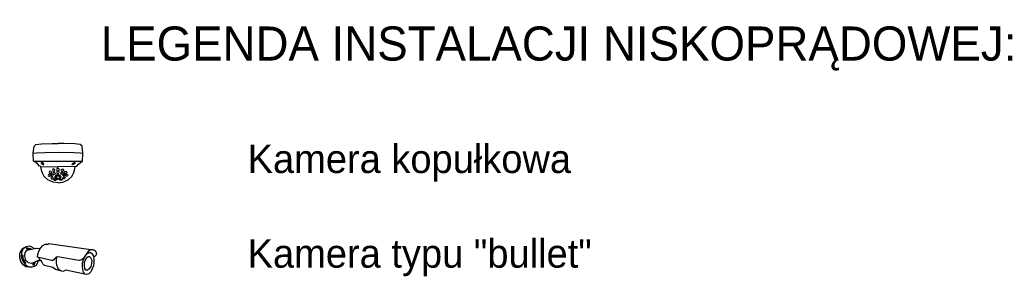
# Model space of a CAD drawing. Header units: centimetres. Extents: x 74448 to 96987, y -37016 to -10817.
# Tile 164 of 174: x 78946 to 79647, y -15060 to -14876. Entities that reach past the tile are written whole.
import ezdxf
from ezdxf.enums import TextEntityAlignment as Align

# ---------------------------------------------------------------- set-up
doc = ezdxf.new("R2010")
doc.units = ezdxf.units.CM
doc.header["$LTSCALE"] = 0.02
doc.layers.get('0').update_dxf_attribs({"color": 8, "lineweight": 13})
doc.layers.add('CCTV', color=7, linetype='Continuous', lineweight=25)
doc.styles.add('Tomasz_W legenda', font='TCM_____.TTF')

# ---------------------------------------------------------------- blocks, each defined once
blk = doc.blocks.new('AAT_KOPUŁA')
for points in [[(-8.22, -11.04), (-9, -10.93), (-9.78, -9.91), (-10.75, -9.07), (-11.75, -8.52), (-11.93, -4.64), (-11.53, -1.23), (-10.72, -0.54), (-8.02, -0.23), (-2.86, 0), (-0.04, 0)], [(8.18, -11.04), (8.95, -10.93), (9.73, -9.91), (10.71, -9.07), (11.71, -8.52), (11.89, -4.64), (11.49, -1.23), (10.67, -0.54), (7.97, -0.23), (2.82, 0), (0, 0)], [(-11.93, -4.64), (-10.42, -4.44), (-6.36, -4.33), (0.12, -4.2), (7.54, -4.33), (10.62, -4.41), (11.89, -4.64)], [(-11.75, -8.52), (-6.7, -8.53), (2.62, -8.43), (11.71, -8.52)], [(-0.05, -18.85), (-2.38, -18.67), (-4.9, -17.44), (-6.62, -15.88), (-7.66, -14.01), (-8.14, -12.14), (-8.22, -11.04), (-0.04, -11.24)], [(0.01, -18.85), (2.34, -18.67), (4.85, -17.44), (6.58, -15.88), (7.62, -14.01), (8.1, -12.14), (8.18, -11.04), (0, -11.24)]]:
    blk.add_lwpolyline(points)
for points in [[(-8.01, -9.54), (-7.57, -9.95), (-7.16, -10.2), (-6.8, -10.17), (-6.79, -9.93), (-7.09, -9.56), (-7.5, -9.29), (-7.95, -9.14), (-8.14, -9.15), (-8.19, -9.28), (-8.1, -9.44)], [(7.96, -9.54), (7.52, -9.95), (7.12, -10.2), (6.76, -10.17), (6.75, -9.93), (7.04, -9.56), (7.46, -9.29), (7.9, -9.14), (8.09, -9.15), (8.15, -9.28), (8.06, -9.44)], [(-3.18, -13.85), (-3.41, -13.5), (-3.71, -13.36), (-4.14, -13.45), (-4.29, -13.85), (-4.15, -14.27), (-3.88, -14.44), (-3.44, -14.44), (-3.2, -14.23), (-3.15, -14.01)], [(-1.64, -12.74), (-1.87, -12.4), (-2.18, -12.26), (-2.6, -12.35), (-2.75, -12.75), (-2.61, -13.17), (-2.34, -13.34), (-1.9, -13.34), (-1.66, -13.13), (-1.61, -12.9)], [(-1.35, -14.22), (-1.58, -13.87), (-1.88, -13.73), (-2.31, -13.82), (-2.46, -14.23), (-2.32, -14.64), (-2.05, -14.81), (-1.61, -14.81), (-1.37, -14.6), (-1.32, -14.38)], [(-0.16, -11.79), (-0.44, -11.92), (-0.66, -12.24), (-0.73, -12.53), (-0.65, -12.92), (-0.47, -13.15), (-0.12, -13.25), (0.27, -13.11), (0.47, -12.65), (0.44, -12.25), (0.26, -12.02), (0.06, -11.81)], [(-0.12, -13.41), (-0.49, -13.53), (-0.61, -13.76), (-0.68, -14.17), (-0.52, -14.45), (-0.26, -14.55), (0.18, -14.53), (0.42, -14.2), (0.47, -13.96), (0.29, -13.62), (0.11, -13.48)], [(1.24, -14.22), (1.47, -13.87), (1.78, -13.73), (2.2, -13.82), (2.36, -14.23), (2.22, -14.64), (1.94, -14.81), (1.5, -14.81), (1.26, -14.6), (1.22, -14.38)], [(1.53, -12.74), (1.76, -12.4), (2.07, -12.26), (2.49, -12.35), (2.65, -12.75), (2.51, -13.17), (2.23, -13.34), (1.79, -13.34), (1.55, -13.13), (1.51, -12.9)], [(3.07, -13.85), (3.3, -13.5), (3.61, -13.36), (4.03, -13.45), (4.19, -13.85), (4.05, -14.27), (3.77, -14.44), (3.33, -14.44), (3.09, -14.23), (3.05, -14.01)], [(-3.78, -15.29), (-3.95, -14.93), (-4.25, -14.79), (-4.68, -14.88), (-4.81, -15.22), (-4.69, -15.53), (-4.45, -15.72), (-4.04, -15.72), (-3.87, -15.61), (-3.77, -15.41)], [(-2.45, -16.49), (-2.62, -16.14), (-2.92, -16), (-3.35, -16.09), (-3.48, -16.42), (-3.36, -16.74), (-3.12, -16.92), (-2.71, -16.93), (-2.54, -16.81), (-2.44, -16.61)], [(-2.37, -15.16), (-2.53, -14.81), (-2.84, -14.67), (-3.26, -14.76), (-3.39, -15.09), (-3.27, -15.41), (-3.03, -15.59), (-2.63, -15.6), (-2.46, -15.48), (-2.36, -15.28)], [(-1.34, -17.2), (-1.62, -17.14), (-2.01, -17.17), (-2.14, -17.32), (-2.03, -17.5), (-1.68, -17.65), (-1.27, -17.71), (-0.93, -17.63), (-0.89, -17.47), (-1.06, -17.33)], [(-0.12, -15.1), (-0.81, -15.21), (-1.32, -15.6), (-1.56, -15.96), (-1.58, -16.45), (-1.21, -16.85), (-0.57, -17.09), (-0.08, -17.13), (0.56, -17.04), (1.21, -16.62), (1.45, -16.19), (1.38, -15.8), (0.93, -15.33), (0.26, -15.14)], [(0, -15.66), (-0.48, -15.71), (-0.87, -15.94), (-0.92, -16.2), (-0.86, -16.5), (-0.56, -16.69), (-0.14, -16.73), (0.46, -16.65), (0.79, -16.37), (0.81, -15.97), (0.42, -15.7)], [(1.24, -17.2), (1.51, -17.14), (1.91, -17.17), (2.04, -17.32), (1.92, -17.5), (1.57, -17.65), (1.16, -17.71), (0.83, -17.63), (0.79, -17.47), (0.95, -17.33)], [(2.26, -15.16), (2.43, -14.81), (2.73, -14.67), (3.16, -14.76), (3.29, -15.09), (3.17, -15.41), (2.93, -15.59), (2.52, -15.6), (2.35, -15.48), (2.25, -15.28)], [(2.34, -16.49), (2.51, -16.14), (2.82, -16), (3.24, -16.09), (3.37, -16.42), (3.25, -16.74), (3.01, -16.92), (2.61, -16.93), (2.43, -16.81), (2.33, -16.61)], [(3.67, -15.29), (3.84, -14.93), (4.15, -14.79), (4.57, -14.88), (4.7, -15.22), (4.58, -15.53), (4.34, -15.72), (3.94, -15.72), (3.77, -15.61), (3.67, -15.41)]]:
    blk.add_lwpolyline(points, close=True)
blk = doc.blocks.new('AAT_BULLET')
for points in [[(41.96, 3.43), (41.07, 3.35), (40.23, 2.99), (39.44, 2.31), (38.74, 1.43), (37.85, 0.25), (37.13, -0.9), (36.53, -1.8), (35.51, -2.52), (34.48, -2.82), (32.97, -2.73), (21.92, -0.7), (20.98, -0.92), (20.31, -1.7), (19.73, -2.39), (19.08, -2.8), (18.29, -2.77), (10.33, -0.96), (10.42, 0.53), (11.02, 2.56), (12, 4.25), (13.3, 5.72), (14.63, 6.48), (15.34, 6.63), (16.11, 6.57), (16.71, 6.93)], [(16.71, 6.93), (42.24, 3.39)], [(6.63, -6.71), (5.32, -6.77), (3.6, -6.54), (1.99, -5.35), (0.73, -3.51), (0.01, -1.27), (-0.01, 1.27), (1.15, 3.78), (2.53, 4.74), (3.71, 5.12)], [(8.33, 4.05), (7.05, 4.9), (5.56, 5.37), (3.71, 5.12), (1.86, 3.75), (1.1, 1.53), (0.85, -0.77), (1.72, -3.23), (3.21, -5.11), (4.94, -6.26), (6.63, -6.71), (8.5, -6.18), (9.63, -5.34), (10.36, -3.96), (10.58, -3.13)], [(12.6, -3.25), (11.57, -3.09), (10.34, -3.14), (9.4, -3.46), (8.47, -3.93), (6.73, -4.64), (5.1, -4.22), (3.56, -2.59), (2.89, -0.4), (3.06, 1.67), (4.26, 3.05), (9.51, 4.34), (9.94, 4.12), (10.85, 4.26), (11.89, 4.05)], [(42.24, 3.39), (42.66, 3.27), (43.05, 3.06), (43.45, 2.7), (43.78, 2.24), (43.98, 1.85), (44.12, 1.46), (44.17, 1.05), (44.13, 0.45), (43.87, 0.03), (43.42, -0.41), (43.05, -0.58), (42.53, -0.73), (42.71, -1.56), (42.78, -2.82), (42.78, -4.07), (42.43, -5.84), (41.77, -7.71), (40.91, -9.43), (39.91, -10.46), (39.22, -10.83), (38.23, -10.97), (37.42, -10.64), (36.67, -9.5), (36.28, -8.03), (36.14, -6.08), (36.23, -4.19), (36.68, -2.42), (37.51, -0.68), (38.56, 0.74), (39.49, 1.56), (40.05, 1.77), (40.7, 1.79), (41.4, 1.4), (41.98, 0.7), (42.47, -0.3), (42.53, -0.73)], [(24.82, -9.12), (20.6, -8.01), (19.18, -6.97), (14.26, -5.73), (13.26, -4.82), (12.56, -3.15), (11.76, -2.6), (11.27, -1.82), (11.22, -1.17)], [(38.23, -10.97), (26.48, -8.48), (25.8, -8.87), (24.82, -9.12), (23.56, -8.79), (22.72, -8.17), (21.96, -7.05), (21.43, -5.59), (21.23, -4.22), (21.24, -2.48), (21.45, -0.81)]]:
    blk.add_lwpolyline(points)
for points in [[(1.37, 0.51), (1.72, -0.02), (1.76, -0.93), (1.79, -1.49), (2.23, -2.3), (2.69, -3.01), (2.96, -3.55), (3.51, -4.18), (3.26, -4.67), (2.59, -4.05), (2.11, -3.19), (1.4, -1.69), (1.25, -1), (1.24, 0.17)], [(4.48, 4.36), (5.28, 4.32), (6.12, 3.99), (6.47, 3.85), (6.4, 3.66), (6.09, 3.58), (5.33, 3.58), (4.68, 3.69), (4.19, 3.78), (4.08, 4.03), (4.01, 4.37)], [(7.65, -5.5), (8.46, -4.89), (8.79, -4.45), (8.93, -4.03), (8.5, -4.08), (8.28, -4.21), (8.1, -4.38), (7.77, -4.68), (7.6, -5.06), (7.59, -5.39)], [(40.83, -1.03), (41.46, -2.73), (41.37, -4.8), (40.92, -6.25), (40.01, -7.74), (39.1, -8.49), (38.18, -8.42), (37.45, -7.48), (37.24, -5.83), (37.38, -3.92), (37.89, -2.41), (38.68, -1.2), (39.46, -0.57), (40.27, -0.59)]]:
    blk.add_lwpolyline(points, close=True)

msp = doc.modelspace()

# ---------------------------------------------------------------- block references
at = {"layer": 'CCTV'}
for name, p, xscale, yscale, zscale in [('AAT_KOPUŁA', (78973.49, -14964.65), 1.482986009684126, 1.482986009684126, 1.482986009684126), ('AAT_BULLET', (78946.15, -15044.56), 1.235821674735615, 1.235821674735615, 1.235821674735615)]:
    msp.add_blockref(name, p, dxfattribs=dict(at, xscale=xscale, yscale=yscale, zscale=zscale))

# ---------------------------------------------------------------- texts
at = {"layer": 'CCTV', "style": 'Tomasz_W legenda'}
msp.add_text('LEGENDA INSTALACJI NISKOPRĄDOWEJ:', height=24.3, dxfattribs=at).set_placement((79329.78, -14893.36), align=Align.MIDDLE_CENTER)
at = {"layer": 'CCTV', "ltscale": 0.5, "char_height": 20.25, "width": 630.8743, "attachment_point": 4, "line_spacing_factor": 0.825, "style": 'Tomasz_W legenda'}
for s, insert in [('Kamera kopułkowa ', (79108.42, -14978.63)), ('Kamera typu "bullet" ', (79108.42, -15046.13))]:
    msp.add_mtext(s, dxfattribs=dict(at, insert=insert))

doc.saveas('drawing.dxf')
